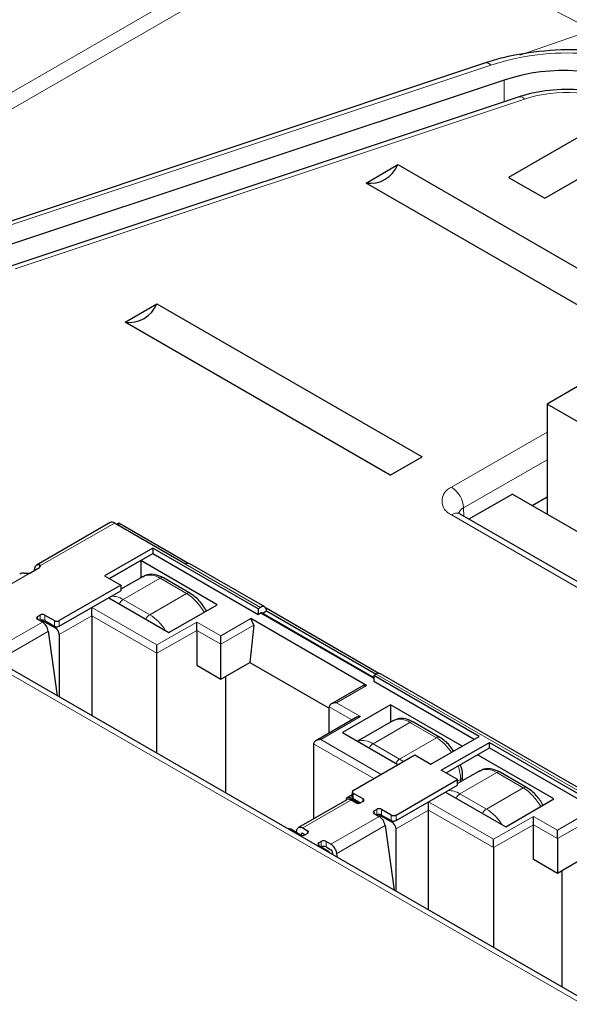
# Paper-space layout 'Blatt2' of a CAD drawing. Header units: millimetres. Extents: x 5 to 418, y 2 to 292.
# Tile 63 of 70: x 300.23 to 306.68, y 253.33 to 264.89. Entities that reach past the tile are written whole.
import ezdxf

# ---------------------------------------------------------------- set-up
doc = ezdxf.new("R2010")
doc.units = ezdxf.units.MM

psp = doc.layouts.new('Blatt2')

# ---------------------------------------------------------------- linework, layer by layer
at = {"color": 7, "linetype": 'Continuous', "lineweight": 18}
for p, q in [((298.566, 263.131), (303.794, 266.149)), ((304.139, 266.152), (298.735, 263.033)), ((306.094, 264.473), (306.77, 264.705)), ((305.754, 264.355), (300.044, 262.452)), ((305.911, 263.925), (305.911, 264.18)), ((306.149, 263.956), (300.172, 261.964)), ((319.181, 246.2), (290.854, 262.553)), ((305.293, 259.4), (306.415, 260.047)), ((306.415, 259.724), (305.435, 259.158)), ((305.436, 259.061), (305.435, 259.158)), ((323.254, 248.708), (305.293, 259.076)), ((301.337, 258.98), (300.47, 258.48)), ((300.46, 258.488), (300.458, 258.457)), ((303.052, 257.99), (302.171, 258.498)), ((300.345, 258.391), (299.726, 258.034)), ((301.44, 258.083), (301.873, 258.333)), ((301.873, 258.333), (302.184, 258.153)), ((301.751, 257.903), (301.44, 258.083)), ((301.751, 257.903), (302.184, 258.153)), ((301.072, 257.99), (300.648, 257.745)), ((301.836, 257.549), (301.072, 257.99)), ((300.436, 257.851), (300.436, 257.884)), ((300.464, 257.835), (300.464, 257.9)), ((300.521, 257.835), (300.521, 257.9)), ((301.072, 257.892), (300.69, 257.671)), ((301.072, 257.892), (301.836, 257.451)), ((302.939, 257.859), (302.585, 257.655)), ((303.052, 257.924), (304.381, 257.157)), ((299.927, 257.492), (300.492, 257.818)), ((300.634, 257.835), (300.634, 257.769)), ((300.69, 257.835), (300.69, 257.769)), ((302.303, 257.818), (301.836, 257.549)), ((302.585, 257.655), (302.303, 257.818)), ((302.585, 257.557), (302.975, 257.782)), ((299.996, 257.384), (300.562, 257.711)), ((302.303, 257.72), (301.836, 257.451)), ((302.303, 257.72), (302.585, 257.557)), ((307.003, 255.709), (304.41, 257.206)), ((303.943, 256.871), (304.297, 257.075)), ((303.858, 256.822), (304.123, 256.669)), ((304.226, 256.708), (303.943, 256.871)), ((303.759, 256.438), (304.226, 256.708)), ((304.806, 256.64), (304.373, 256.39)), ((304.806, 256.64), (305.117, 256.46)), ((303.674, 256.389), (304.381, 255.981)), ((304.466, 256.03), (303.759, 256.438)), ((304.684, 256.21), (304.373, 256.39)), ((304.684, 256.21), (305.117, 256.46)), ((304.728, 256.181), (304.684, 256.21)), ((305.391, 255.802), (305.824, 256.052)), ((305.824, 256.052), (306.135, 255.872)), ((305.363, 255.949), (305.4, 255.97)), ((305.4, 255.97), (305.4, 255.942)), ((304.141, 255.745), (304.141, 255.81)), ((305.702, 255.622), (305.391, 255.802)), ((305.702, 255.622), (306.135, 255.872)), ((304.113, 255.728), (303.547, 255.402)), ((304.099, 255.753), (304.129, 255.77)), ((304.254, 255.712), (304.254, 255.745)), ((305.023, 255.709), (304.599, 255.464)), ((305.787, 255.268), (305.023, 255.709)), ((304.387, 255.602), (304.387, 255.57)), ((304.415, 255.553), (304.415, 255.619)), ((304.472, 255.619), (304.472, 255.553)), ((304.585, 255.553), (304.585, 255.488)), ((304.642, 255.39), (305.023, 255.611)), ((304.642, 255.488), (304.642, 255.553)), ((305.023, 255.611), (305.787, 255.17)), ((306.89, 255.578), (306.537, 255.374)), ((303.878, 255.211), (304.444, 255.537)), ((303.948, 255.103), (304.513, 255.429)), ((306.254, 255.537), (305.787, 255.268)), ((305.787, 255.17), (306.254, 255.439)), ((306.537, 255.374), (306.254, 255.537)), ((306.254, 255.439), (306.537, 255.276)), ((306.537, 255.276), (306.927, 255.501)), ((303.545, 255.337), (303.533, 255.331)), ((303.604, 255.369), (303.604, 255.336)), ((303.737, 255.227), (303.737, 255.194)), ((303.765, 255.178), (303.765, 255.243)), ((303.821, 255.243), (303.821, 255.178))]:
    psp.add_line(p, q, dxfattribs=at)
at = {"color": 7, "linetype": 'Continuous', "lineweight": 25}
for p, q in [((305.691, 264.382), (299.98, 262.478)), ((305.911, 264.18), (299.935, 262.188)), ((306.086, 263.983), (300.109, 261.991)), ((307.094, 263.691), (305.962, 263.038)), ((306.387, 262.793), (307.518, 263.446)), ((304.29, 262.971), (304.665, 263.187)), ((304.665, 263.187), (307.776, 261.391)), ((307.402, 261.175), (304.29, 262.971)), ((305.962, 263.038), (306.387, 262.793)), ((319.282, 246.207), (290.948, 262.563)), ((309.385, 262.091), (306.415, 260.377)), ((301.462, 261.338), (301.836, 261.554)), ((301.836, 261.554), (304.947, 259.758)), ((304.573, 259.542), (301.462, 261.338)), ((324.234, 250.09), (306.415, 260.377)), ((306.415, 260.377), (306.415, 259.084)), ((304.573, 259.542), (304.947, 259.758)), ((306.008, 259.32), (305.498, 259.025)), ((306.008, 259.32), (324.044, 248.908)), ((306.238, 259.187), (306.415, 259.289)), ((323.354, 248.718), (305.393, 259.086)), ((301.287, 258.985), (300.423, 258.486)), ((302.171, 258.498), (301.337, 258.98)), ((301.388, 258.977), (301.365, 258.964)), ((302.2, 258.508), (301.388, 258.977)), ((301.388, 258.951), (301.388, 258.977)), ((301.788, 258.687), (301.222, 258.36)), ((303.024, 257.973), (301.788, 258.687)), ((301.788, 258.687), (301.788, 258.622)), ((301.279, 258.328), (301.788, 258.622)), ((301.788, 258.622), (303.024, 257.908)), ((300.345, 258.391), (300.46, 258.457)), ((300.399, 258.422), (300.4, 258.439)), ((300.47, 258.48), (300.46, 258.457)), ((301.646, 258.54), (301.279, 258.328)), ((302.543, 258.022), (301.646, 258.54)), ((301.646, 258.54), (301.646, 258.337)), ((303.102, 257.995), (302.221, 258.503)), ((301.222, 258.36), (301.412, 258.251)), ((301.673, 258.353), (301.412, 258.202)), ((302.224, 258.157), (301.913, 258.337)), ((301.412, 258.251), (300.69, 257.835)), ((301.412, 258.251), (301.412, 258.186)), ((300.69, 257.769), (301.412, 258.186)), ((301.27, 258.104), (301.977, 257.696)), ((301.072, 257.892), (301.072, 257.99)), ((301.977, 257.696), (302.543, 258.022)), ((303.052, 257.99), (303.024, 257.973)), ((303.024, 257.973), (303.024, 257.908)), ((304.439, 257.215), (303.117, 257.979)), ((300.436, 257.884), (300.464, 257.9)), ((300.521, 257.9), (300.634, 257.835)), ((301.072, 257.892), (301.072, 256.719)), ((304.297, 257.075), (302.939, 257.859)), ((302.975, 257.782), (302.939, 257.859)), ((303.024, 257.908), (303.052, 257.924)), ((304.381, 257.164), (303.062, 257.925)), ((303.072, 257.92), (303.123, 257.949)), ((303.123, 257.949), (304.41, 257.206)), ((300.492, 257.818), (300.436, 257.851)), ((300.482, 257.841), (300.648, 257.745)), ((300.521, 257.835), (300.634, 257.769)), ((302.303, 257.72), (302.303, 257.818)), ((302.975, 257.782), (302.925, 257.345)), ((300.668, 256.952), (300.562, 257.711)), ((300.69, 257.671), (300.69, 256.94)), ((302.303, 257.72), (302.303, 257.312)), ((302.585, 257.557), (302.585, 257.655)), ((301.836, 257.451), (301.836, 257.549)), ((302.585, 257.149), (302.585, 257.557)), ((301.836, 256.278), (301.836, 257.451)), ((302.303, 257.312), (302.585, 257.149)), ((302.585, 257.149), (302.925, 257.345)), ((302.925, 257.345), (303.858, 256.806)), ((302.642, 257.181), (302.642, 255.813)), ((304.381, 257.19), (304.41, 257.206)), ((305.617, 256.476), (304.381, 257.19)), ((304.381, 257.19), (304.381, 257.124)), ((307.053, 255.714), (304.46, 257.211)), ((304.265, 257.077), (303.883, 256.857)), ((304.265, 257.077), (304.297, 257.075)), ((304.381, 257.124), (305.561, 256.443)), ((303.858, 256.516), (303.858, 256.822)), ((304.579, 256.847), (304.014, 256.52)), ((305.419, 256.362), (304.579, 256.847)), ((304.579, 256.847), (304.579, 256.644)), ((304.166, 256.694), (303.699, 256.424)), ((304.606, 256.659), (304.189, 256.419)), ((305.157, 256.464), (304.846, 256.644)), ((304.014, 256.52), (304.664, 256.145)), ((305.052, 256.149), (305.617, 256.476)), ((303.674, 256.389), (303.674, 255.509)), ((305.173, 256.079), (305.739, 256.406)), ((305.739, 256.406), (306.975, 255.692)), ((305.739, 256.34), (305.739, 256.406)), ((304.141, 255.842), (304.862, 256.259)), ((304.862, 256.259), (305.052, 256.149)), ((305.23, 256.047), (305.739, 256.34)), ((306.494, 255.741), (305.598, 256.259)), ((305.739, 256.34), (306.975, 255.627)), ((305.363, 255.97), (305.173, 256.079)), ((305.624, 256.072), (305.363, 255.921)), ((305.423, 255.956), (305.423, 256.003)), ((306.175, 255.876), (305.864, 256.056)), ((304.642, 255.553), (305.363, 255.97)), ((304.642, 255.488), (305.363, 255.905)), ((305.363, 255.905), (305.363, 255.97)), ((304.129, 255.791), (304.069, 255.756)), ((304.129, 255.826), (304.129, 255.761)), ((304.141, 255.81), (304.254, 255.745)), ((305.221, 255.823), (305.929, 255.415)), ((304.063, 255.733), (303.497, 255.407)), ((304.099, 255.753), (304.208, 255.69)), ((304.169, 255.696), (304.113, 255.728)), ((304.141, 255.745), (304.226, 255.696)), ((304.254, 255.712), (304.226, 255.696)), ((305.023, 255.611), (305.023, 255.709)), ((305.929, 255.415), (306.494, 255.741)), ((304.415, 255.619), (304.387, 255.602)), ((304.387, 255.57), (304.444, 255.537)), ((304.599, 255.464), (304.433, 255.559)), ((304.585, 255.553), (304.472, 255.619)), ((304.472, 255.553), (304.585, 255.488)), ((305.023, 254.438), (305.023, 255.611)), ((304.513, 255.429), (304.62, 254.671)), ((306.254, 255.439), (306.254, 255.537)), ((306.254, 255.031), (306.254, 255.439)), ((303.519, 255.32), (303.406, 255.385)), ((303.473, 255.347), (303.477, 255.374)), ((303.531, 255.315), (303.533, 255.331)), ((303.547, 255.402), (303.604, 255.369)), ((303.575, 255.32), (303.547, 255.336)), ((303.604, 255.336), (303.575, 255.32)), ((304.642, 254.658), (304.642, 255.39)), ((306.537, 255.276), (306.537, 255.374)), ((303.765, 255.243), (303.737, 255.227)), ((303.737, 255.194), (303.85, 255.129)), ((303.878, 255.211), (303.821, 255.243)), ((305.787, 255.17), (305.787, 255.268)), ((306.537, 255.276), (306.537, 254.868)), ((303.821, 255.178), (303.878, 255.145)), ((303.861, 255.109), (303.861, 255.113)), ((303.892, 255.124), (303.897, 255.088)), ((303.954, 255.055), (303.948, 255.103)), ((305.787, 255.17), (305.787, 253.997)), ((306.537, 254.868), (306.254, 255.031)), ((306.876, 255.064), (306.537, 254.868)), ((306.593, 253.532), (306.593, 254.9))]:
    psp.add_line(p, q, dxfattribs=at)
at = {"color": 7, "linetype": 'Continuous', "lineweight": 25, "flags": 128}
for points in [[(303.477, 255.374), (303.481, 255.386), (303.486, 255.396), (303.493, 255.404), (303.502, 255.409), (303.512, 255.411), (303.523, 255.411), (303.535, 255.407), (303.547, 255.402)], [(303.547, 255.336), (303.545, 255.337), (303.542, 255.338), (303.54, 255.338), (303.538, 255.338), (303.536, 255.337), (303.535, 255.335), (303.534, 255.333), (303.533, 255.331)]]:
    psp.add_lwpolyline(points, dxfattribs=at)
at = {"color": 7, "linetype": 'Continuous', "lineweight": 18}
for centre, radius, start, end in [((306.643, 261.677), 2.821, 62.9385, 108.3691), ((305.702, 264.318), 0.0644, 35.1828, 99.4527), ((306.096, 263.919), 0.0646, 35.2975, 99.3381), ((306.638, 262.482), 1.553, 62.9385, 108.3691), ((305.355, 259.238), 0.173, 110.7834, 249.2166), ((305.127, 259.14), 0.308, 3.2297, 57.3477), ((305.48, 259.062), 0.106, 115.4642, 162.6157), ((305.351, 259), 0.0961, 64.1284, 127.1821), ((301.755, 258.169), 0.201, 54.3824, 114.3071), ((301.896, 258.3), 0.0402, 65.6929, 125.6176), ((301.309, 257.879), 0.242, 57.3541, 92.2963), ((301.503, 257.982), 0.119, 122.2646, 155.4388), ((302.207, 258.121), 0.0402, 65.7014, 125.6168), ((301.865, 257.651), 0.595, 28.3479, 57.624), ((301.815, 257.803), 0.119, 122.2646, 155.4388), ((301.452, 257.422), 0.567, 31.859, 58.1625), ((304.689, 256.476), 0.201, 54.3824, 114.3071), ((304.829, 256.607), 0.0402, 65.6929, 125.6176), ((305.14, 256.429), 0.0384, 64.0327, 127.2545), ((304.253, 256.218), 0.209, 55.0126, 107.3716), ((304.438, 256.288), 0.121, 122.4948, 155.2086), ((304.82, 255.982), 0.563, 33.0202, 58.2122), ((304.748, 256.109), 0.119, 122.2646, 155.4388), ((304.885, 255.96), 0.515, 1.0981, 19.0582), ((305.383, 256.007), 0.0402, 294.3757, 354.2935), ((305.707, 255.888), 0.201, 54.3824, 114.3071), ((305.847, 256.019), 0.0402, 65.6929, 125.6176), ((305.261, 255.598), 0.242, 57.3541, 92.2963), ((305.455, 255.701), 0.119, 122.2646, 155.4388), ((306.158, 255.839), 0.0402, 65.7014, 125.6168), ((305.816, 255.37), 0.595, 28.3479, 57.624), ((305.766, 255.522), 0.119, 122.2646, 155.4388), ((305.403, 255.141), 0.567, 31.859, 58.1625)]:
    psp.add_arc(centre, radius, start, end, dxfattribs=at)
at = {"color": 7, "linetype": 'Continuous', "lineweight": 25}
for centre, radius, start, end in [((306.603, 262.097), 2.194, 62.9385, 108.3691), ((304.336, 263.324), 0.356, 262.6225, 337.3722), ((301.508, 261.691), 0.356, 262.6225, 337.3722), ((301.307, 258.939), 0.0503, 54.3824, 114.3071), ((302.2, 258.457), 0.0503, 65.6929, 125.6176), ((303.08, 257.956), 0.0437, 350.786, 129.2033), ((300.442, 257.867), 0.0175, 110.7834, 249.2166), ((300.492, 257.845), 0.0615, 62.6097, 117.3903), ((303.058, 257.916), 0.0101, 65.686, 125.6182), ((300.492, 257.78), 0.0615, 62.6097, 117.3903), ((300.407, 257.687), 0.156, 8.6904, 57.0932), ((300.662, 257.889), 0.0615, 242.6097, 297.3903), ((300.662, 257.824), 0.0615, 242.6097, 297.3903), ((300.598, 257.667), 0.0922, 2.6055, 57.3945), ((304.439, 257.165), 0.0503, 65.6929, 125.6176), ((304.147, 255.826), 0.0175, 110.7834, 249.2166), ((304.082, 255.733), 0.0261, 50.5304, 187.071), ((304.084, 255.689), 0.049, 53.4704, 115.2191), ((304.149, 255.763), 0.0201, 185.6948, 245.6253), ((304.198, 255.75), 0.0615, 242.6097, 297.3903), ((304.248, 255.728), 0.0175, 290.7834, 69.2166), ((304.393, 255.586), 0.0175, 110.7834, 249.2166), ((304.444, 255.564), 0.0615, 62.6097, 117.3903), ((304.444, 255.499), 0.0615, 62.6097, 117.3903), ((304.613, 255.608), 0.0615, 242.6097, 297.3903), ((304.359, 255.406), 0.156, 8.6904, 57.0932), ((304.613, 255.543), 0.0615, 242.6097, 297.3903), ((304.55, 255.386), 0.0922, 2.6055, 57.3945), ((303.378, 255.332), 0.0598, 62.2904, 96.2346), ((303.547, 255.375), 0.0615, 242.6097, 297.3903), ((303.597, 255.353), 0.0175, 290.7834, 69.2166), ((303.743, 255.211), 0.0175, 110.7834, 249.2166), ((303.793, 255.189), 0.0615, 62.6097, 117.3903), ((303.793, 255.079), 0.156, 8.6904, 57.0932), ((303.793, 255.123), 0.0615, 62.6097, 117.3903), ((303.843, 255.112), 0.0182, 350.8554, 68.4254), ((303.861, 255.119), 0.0313, 8.6904, 57.0932)]:
    psp.add_arc(centre, radius, start, end, dxfattribs=at)
at = {"color": 7, "linetype": 'Continuous', "lineweight": 18}
for centre, major_axis, ratio, start_param, end_param in [((53.767, 96.654), (378.865, 5.829), 0.587275, 0.71895, 0.839474), ((53.766, 96.751), (378.985, 5.829), 0.587272, 0.719533, 0.83827)]:
    psp.add_ellipse(centre, major_axis=major_axis, ratio=ratio, start_param=start_param, end_param=end_param, dxfattribs=at)
at = {"color": 7, "linetype": 'Continuous', "lineweight": 25}
for centre, major_axis, ratio, start_param, end_param in [((300.47, 258.398), (-0.046, 0.0889), 0.605449, 5.726834, 7.096272), ((303.943, 256.822), (0.0849, 0), 0.577382, 1.570796, 3.141593), ((304.226, 256.659), (0.0849, 0), 0.577382, 1.570796, 2.356194), ((303.759, 256.389), (0.0849, 0), 0.577382, 1.570796, 3.141593)]:
    psp.add_ellipse(centre, major_axis=major_axis, ratio=ratio, start_param=start_param, end_param=end_param, dxfattribs=at)
for points, knots in [([(343.675, 244.798), (342.886, 245.332), (340.597, 246.881), (336.736, 249.409), (332.063, 252.367), (327.295, 255.276), (322.437, 258.135), (317.489, 260.945), (312.455, 263.703), (307.333, 266.409), (302.808, 268.72), (299.975, 270.117), (298.902, 270.646)], [0, 0, 0, 0, 0.057626, 0.167086, 0.276547, 0.386006, 0.495465, 0.604924, 0.714381, 0.823836, 0.933291, 1, 1, 1, 1]), ([(307.002, 264.506), (306.964, 264.512), (306.765, 264.545), (306.382, 264.528), (305.979, 264.47), (305.76, 264.403), (305.691, 264.382)], [0, 0, 0, 0, 0.086776, 0.457502, 0.828889, 1, 1, 1, 1]), ([(307.445, 263.875), (307.391, 263.903), (307.235, 263.984), (306.925, 264.062), (306.539, 264.079), (306.256, 264.036), (306.116, 263.992), (306.086, 263.983)], [0, 0, 0, 0, 0.143352, 0.410296, 0.676796, 0.930531, 1, 1, 1, 1]), ([(305.393, 259.086), (305.385, 259.092), (305.37, 259.102), (305.371, 259.102), (305.372, 259.101)], [0, 0, 0, 0, 0.593928, 1, 1, 1, 1]), ([(300.46, 258.488), (300.462, 258.487), (300.467, 258.485), (300.469, 258.481), (300.47, 258.48)], [0, 0, 0, 0, 0.5934868, 1, 1, 1, 1]), ([(300.279, 258.39), (300.265, 258.392), (300.244, 258.395), (300.23, 258.384), (300.226, 258.381)], [0, 0, 0, 0, 0.7150078, 1, 1, 1, 1]), ([(300.345, 258.391), (300.343, 258.39), (300.338, 258.388), (300.327, 258.386), (300.316, 258.386), (300.308, 258.386), (300.302, 258.387), (300.298, 258.387), (300.293, 258.388), (300.289, 258.389), (300.284, 258.389), (300.281, 258.39), (300.279, 258.39)], [0, 0, 0, 0, 0.1329744, 0.265315, 0.4583401, 0.5558457, 0.6045059, 0.7019362, 0.750591, 0.8479938, 0.8966468, 1, 1, 1, 1]), ([(301.913, 258.337), (301.882, 258.351), (301.82, 258.38), (301.732, 258.383), (301.687, 258.356), (301.671, 258.346)], [0, 0, 0, 0, 0.377311, 0.764516, 1, 1, 1, 1]), ([(302.417, 257.95), (302.392, 257.99), (302.338, 258.076), (302.264, 258.129), (302.224, 258.157)], [0, 0, 0, 0, 0.46869, 1, 1, 1, 1]), ([(304.846, 256.644), (304.815, 256.658), (304.753, 256.687), (304.665, 256.69), (304.62, 256.663), (304.604, 256.653)], [0, 0, 0, 0, 0.3773109, 0.7645155, 1, 1, 1, 1]), ([(305.317, 256.303), (305.302, 256.326), (305.258, 256.395), (305.197, 256.437), (305.157, 256.464)], [0, 0, 0, 0, 0.343171, 1, 1, 1, 1]), ([(305.423, 256.003), (305.422, 256.038), (305.421, 256.084), (305.401, 256.131), (305.397, 256.143)], [0, 0, 0, 0, 0.75435, 1, 1, 1, 1]), ([(305.864, 256.056), (305.833, 256.07), (305.771, 256.099), (305.683, 256.102), (305.639, 256.075), (305.622, 256.065)], [0, 0, 0, 0, 0.377311, 0.764516, 1, 1, 1, 1]), ([(306.368, 255.669), (306.343, 255.709), (306.29, 255.795), (306.215, 255.848), (306.175, 255.876)], [0, 0, 0, 0, 0.46869, 1, 1, 1, 1])]:
    psp.add_open_spline(points, degree=3, knots=knots, dxfattribs=at)

doc.saveas('drawing.dxf')
